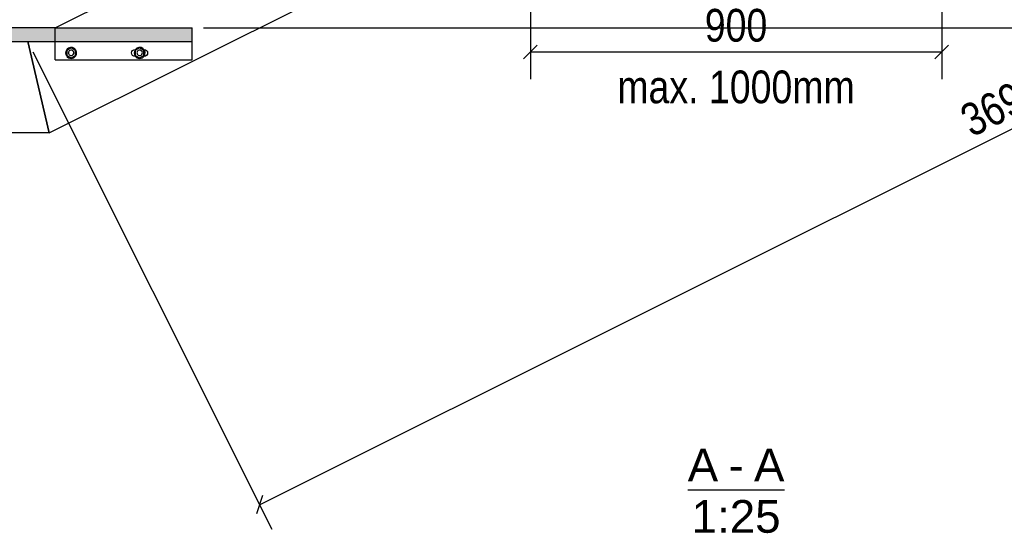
# Model space of a CAD drawing. Header units: millimetres. Extents: x 30 to 140409, y 21 to 10629.
# Tile 12 of 37: x 67485 to 69640, y 111 to 1237. Entities that reach past the tile are written whole.
import ezdxf

# ---------------------------------------------------------------- set-up
doc = ezdxf.new("R2010")
doc.units = ezdxf.units.MM
doc.styles.add('Arial', font='ARIAL.TTF', dxfattribs={"height": 0.2})
doc.styles.add('Arial Narrow', font='ARIALN.TTF', dxfattribs={"height": 0.2})

# ---------------------------------------------------------------- blocks, each defined once
blk = doc.blocks.new('Unknown-13 - 8504')
at = {"color": 5}
blk.add_line((68946.9, 206.2), (69158.6, 206.2), dxfattribs=at)
at = {"color": 5, "style": 'Arial'}
for s, height, p in [('A', 71.6, (68946.9, 225)), ('A', 71.6, (69091.9, 225)), ('-', 71.6, (69036.1, 225)), ('1:25', 71.63, (68955.4, 112.5))]:
    blk.add_text(s, height=height, dxfattribs=at).set_placement(p)
blk = doc.blocks.new('Bolt-8580 - 8504')
at = {"color": 7}
for p, q in [((67597.7, 1174.6), (67588.2, 1169.1)), ((67588.2, 1169.1), (67588.2, 1158.2)), ((67607.2, 1169.1), (67597.7, 1174.6)), ((67607.2, 1158.2), (67607.2, 1169.1)), ((67588.2, 1158.2), (67597.7, 1152.7)), ((67597.7, 1152.7), (67607.2, 1158.2))]:
    blk.add_line(p, q, dxfattribs=at)
for radius, start, end in [(12, 120, 300), (12, 300, 120), (6, 120, 300), (6, 300, 120)]:
    blk.add_arc((67597.7, 1163.7), radius, start, end, dxfattribs=at)
blk = doc.blocks.new('Part-8521 - 8504')
blk.add_hatch(color=6).paths.add_polyline_path([(66752.9, 1218.6), (66752.9, 1188.6), (67562.7, 1188.6), (67562.7, 1218.6)])
at = {"color": 7}
for p, q in [((67562.7, 1218.6), (66752.9, 1218.6)), ((67562.7, 1188.6), (67562.7, 1218.6)), ((66752.9, 1188.6), (67562.7, 1188.6))]:
    blk.add_line(p, q, dxfattribs=at)
blk = doc.blocks.new('Part-8578 - 8504')
blk.add_hatch(color=6).paths.add_polyline_path([(67862.7, 1218.6), (67562.7, 1218.6), (67562.7, 1188.6), (67862.7, 1188.6)])
at = {"color": 7}
for p, q in [((67562.7, 1218.6), (67562.7, 1218.7)), ((67562.7, 1218.6), (67562.7, 1218.7)), ((67562.7, 1218.7), (67862.7, 1218.7)), ((67562.7, 1188.6), (67562.7, 1218.6)), ((67562.7, 1218.6), (67862.7, 1218.6)), ((67862.7, 1218.6), (67862.7, 1218.7)), ((67862.7, 1218.7), (67862.7, 1218.6)), ((67862.7, 1188.6), (67862.7, 1218.6)), ((67562.7, 1188.6), (67862.7, 1188.6))]:
    blk.add_line(p, q, dxfattribs=at)
blk = doc.blocks.new('Part-8575 - 8504')
at = {"color": 7}
for p, q in [((67562.5, 1218.6), (70802.7, 2838.7)), ((67562.5, 1218.6), (70802.7, 2838.7)), ((67549.9, 988.7), (70849.9, 2638.7)), ((67549.9, 988.7), (67502.7, 1188.6))]:
    blk.add_line(p, q, dxfattribs=at)
blk = doc.blocks.new('Part-8576 - 8504')
at = {"color": 7}
for p, q in [((67502.7, 1188.6), (67549.9, 988.7)), ((67549.9, 988.7), (66752.9, 988.7))]:
    blk.add_line(p, q, dxfattribs=at)
blk = doc.blocks.new('Part-8579 - 8504')
at = {"color": 7}
for p, q in [((67562.7, 1148.7), (67562.7, 1188.6)), ((67862.7, 1148.7), (67862.7, 1188.6)), ((67562.7, 1148.7), (67562.7, 1148.7)), ((67562.7, 1148.7), (67862.7, 1148.7)), ((67862.7, 1148.7), (67862.7, 1148.7))]:
    blk.add_line(p, q, dxfattribs=at)
blk = doc.blocks.new('Bolt-8581 - 8504')
at = {"color": 7}
for p, q in [((67730.2, 1163.7), (67730.7, 1166.5)), ((67730.7, 1160.8), (67730.2, 1163.7)), ((67730.7, 1166.5), (67732.4, 1169)), ((67732.4, 1169), (67734.8, 1170.6)), ((67734.8, 1170.6), (67737.7, 1171.2)), ((67737.7, 1171.2), (67738.8, 1171.2)), ((67747.7, 1174.6), (67738.2, 1169.1)), ((67738.2, 1169.1), (67738.2, 1158.2)), ((67757.2, 1169.1), (67747.7, 1174.6)), ((67756.6, 1171.2), (67757.7, 1171.2)), ((67757.2, 1158.2), (67757.2, 1169.1)), ((67757.7, 1171.2), (67760.5, 1170.6)), ((67760.5, 1170.6), (67763, 1169)), ((67763, 1169), (67764.6, 1166.5)), ((67764.6, 1166.5), (67765.2, 1163.7)), ((67765.2, 1163.7), (67764.6, 1160.8)), ((67732.4, 1158.4), (67730.7, 1160.8)), ((67734.8, 1156.7), (67732.4, 1158.4)), ((67737.7, 1156.2), (67734.8, 1156.7)), ((67738.8, 1156.2), (67737.7, 1156.2)), ((67738.2, 1158.2), (67747.7, 1152.7)), ((67747.7, 1152.7), (67757.2, 1158.2)), ((67757.7, 1156.2), (67756.6, 1156.2)), ((67760.5, 1156.7), (67757.7, 1156.2)), ((67763, 1158.4), (67760.5, 1156.7)), ((67764.6, 1160.8), (67763, 1158.4))]:
    blk.add_line(p, q, dxfattribs=at)
for radius, start, end in [(12, 120, 300), (12, 300, 120), (6, 120, 300), (6, 300, 120)]:
    blk.add_arc((67747.7, 1163.7), radius, start, end, dxfattribs=at)
blk = doc.blocks.new('StraightDimension-9964 - 8504')
at = {"color": 174}
for p, q in [((69502.7, 2306.9), (69502.7, 1106)), ((68602.7, 1918.8), (68602.7, 1106)), ((68617.7, 1181), (68587.7, 1151)), ((68602.7, 1166), (69502.7, 1166)), ((69487.7, 1151), (69517.7, 1181))]:
    blk.add_line(p, q, dxfattribs=at)
at = {"color": 30, "style": 'Arial Narrow'}
for s, height, p in [('900', 71.58, (68984.3, 1188.5)), ('max. 1000mm', 71.582, (68792.9, 1053.5))]:
    blk.add_text(s, height=height, dxfattribs=at).set_placement(p)
blk = doc.blocks.new('StraightDimension-10286 - 8504')
at = {"color": 174}
for p, q in [((68009.9, 173.8), (71310.1, 1823.9)), ((67513.7, 1166.2), (68036.7, 120.1)), ((68016.6, 193.9), (68003.2, 153.6))]:
    blk.add_line(p, q, dxfattribs=at)
at = {"color": 30, "style": 'Arial Narrow'}
blk.add_text('3690', height=71.58, rotation=26.5623, dxfattribs=at).set_placement((69568.4, 978.1))
blk = doc.blocks.new('StraightDimension-10756 - 8504')
at = {"color": 174}
blk.add_line((67887.7, 1218.7), (70986.8, 1218.7), dxfattribs=at)

msp = doc.modelspace()

# ---------------------------------------------------------------- block references
for name in ['StraightDimension-10756 - 8504', 'Part-8575 - 8504', 'StraightDimension-10286 - 8504', 'StraightDimension-9964 - 8504', 'Part-8521 - 8504', 'Part-8578 - 8504', 'Part-8576 - 8504', 'Part-8579 - 8504', 'Bolt-8580 - 8504', 'Bolt-8581 - 8504', 'Unknown-13 - 8504']:
    msp.add_blockref(name, (0, 0))

doc.saveas('drawing.dxf')
